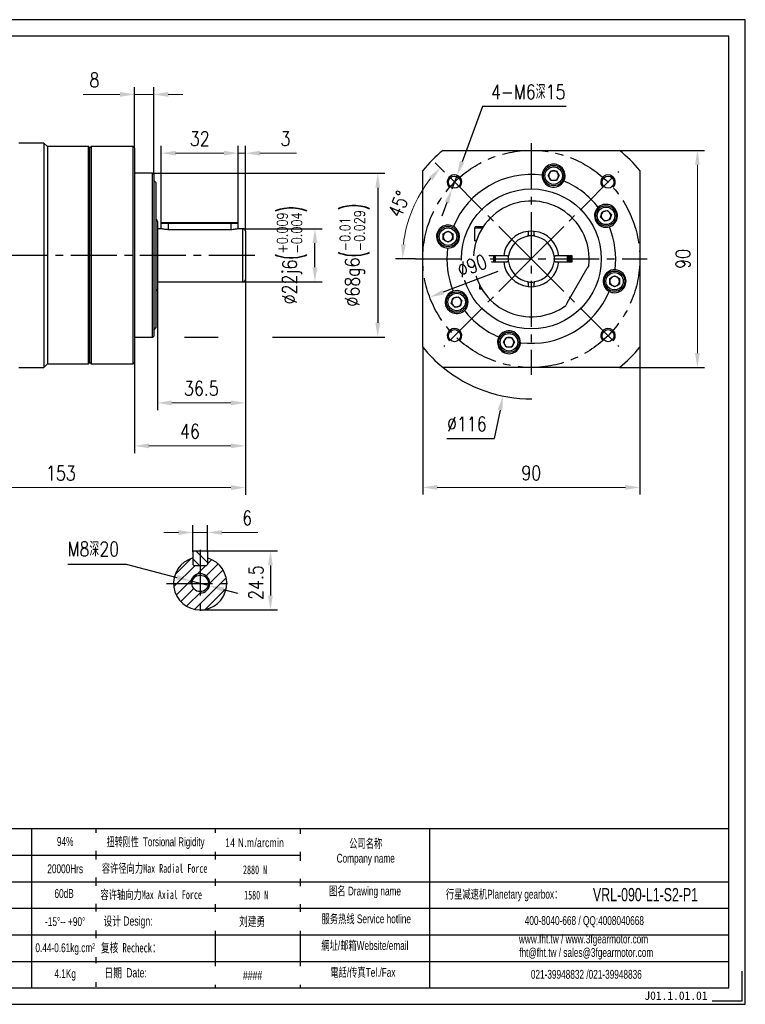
# Model space of a CAD drawing. Header units: millimetres. Extents: x 2126 to 2703, y 267 to 675.
# Tile 3 of 3: x 2403 to 2703, y 267 to 675. Entities that reach past the tile are written whole.
import ezdxf

# ---------------------------------------------------------------- set-up
doc = ezdxf.new("R2010")
doc.units = ezdxf.units.MM
doc.linetypes.add('CENTER2', pattern=[28.575, 19.05, -3.175, 3.175, -3.175])
for name, color, linetype in [('1轮廓实线层', 7, 'Continuous'), ('2细线层', 4, 'Continuous'), ('3中心线层', 1, 'CENTER2'), ('5剖面线层', 2, 'Continuous'), ('6文字层', 3, 'Continuous'), ('7标注层', 4, 'Continuous'), ('SLD-0', 7, 'Continuous'), ('图框_外框线', 7, 'Continuous')]:
    doc.layers.add(name, color=color, linetype=linetype)
doc.styles.add('TH_GBDIM', font='romans.shx', dxfattribs={"width": 0.8, "bigfont": 'gbcbig.shx'})
doc.styles.add('标准', font='arial.ttf', dxfattribs={"width": 0.667})
doc.styles.add('样式 1', font='txt')
doc.dimstyles.new('TH_GBDIM', dxfattribs={"dimscale": 6, "dimtxt": 4.5, "dimasz": 3, "dimexe": 2, "dimexo": 0, "dimgap": 1.5, "dimtad": 1, "dimdec": 1, "dimdsep": 46, "dimtxsty": 'TH_GBDIM', "dimcen": 2.5, "dimclrd": 130, "dimclre": 130, "dimclrt": 3, "dimadec": 0, "dimazin": 0, "dimtfac": 0.714286, "dimtdec": 1, "dimtmove": 0, "dimatfit": 3, "dimfxl": 1, "dimtzin": 0, "dimlwd": -1, "dimlwe": -1, "dimarcsym": 0})

# ---------------------------------------------------------------- blocks, each defined once
blk = doc.blocks.new('*D7')
at = {"layer": '7标注层', "color": 130}
for p, q in [((2422.58, 448.99), (2446.68, 448.99)), ((2446.68, 448.99), (2467.74, 443.48)), ((2481.28, 439.94), (2473.54, 441.96)), ((2487.09, 438.42), (2492.89, 436.9))]:
    blk.add_line(p, q, dxfattribs=at)
for points in [[(2467.49, 442.51), (2467.99, 444.45), (2473.54, 441.96)], [(2487.34, 439.39), (2486.83, 437.45), (2481.28, 439.94)]]:
    blk.add_solid(points, dxfattribs=at)
at = {"layer": 'Defpoints', "color": 0}
for p in [(2473.54, 441.96), (2481.28, 439.94)]:
    blk.add_point(p, dxfattribs=at)
at = {"layer": '7标注层', "color": 3, "insert": (2433.13, 455.22), "char_height": 6, "attachment_point": 5, "style": 'TH_GBDIM'}
blk.add_mtext('{M8深20}{}{}', dxfattribs=at)
blk = doc.blocks.new('*D8')
at = {"layer": '7标注层', "color": 130, "lineweight": 13}
for p, q in [((2468.41, 462.08), (2462.41, 462.08)), ((2474.41, 462.08), (2480.41, 462.08)), ((2486.41, 462.08), (2501.39, 462.08))]:
    blk.add_line(p, q, dxfattribs=at)
at = {"layer": '7标注层', "color": 130}
for p, q in [((2474.41, 454.05), (2474.41, 465.08)), ((2480.41, 454.05), (2480.41, 465.08))]:
    blk.add_line(p, q, dxfattribs=at)
for points in [[(2468.41, 461.08), (2468.41, 463.08), (2474.41, 462.08)], [(2486.41, 463.08), (2486.41, 461.08), (2480.41, 462.08)]]:
    blk.add_solid(points, dxfattribs=at)
at = {"layer": 'Defpoints', "color": 0}
for p in [(2480.41, 462.08), (2474.41, 454.05), (2480.41, 454.05)]:
    blk.add_point(p, dxfattribs=at)
at = {"layer": '7标注层', "color": 3, "insert": (2496.9, 468.08), "char_height": 6, "attachment_point": 5, "style": 'TH_GBDIM'}
blk.add_mtext('6', dxfattribs=at)
blk = doc.blocks.new('*D9')
at = {"layer": '7标注层', "color": 130}
for p, q in [((2479.88, 454.45), (2509.54, 454.45)), ((2506.54, 448.45), (2506.54, 435.95)), ((2477.41, 429.95), (2509.54, 429.95))]:
    blk.add_line(p, q, dxfattribs=at)
for points in [[(2507.54, 448.45), (2505.54, 448.45), (2506.54, 454.45)], [(2505.54, 435.95), (2507.54, 435.95), (2506.54, 429.95)]]:
    blk.add_solid(points, dxfattribs=at)
at = {"layer": 'Defpoints', "color": 0}
for p in [(2479.88, 454.45), (2477.41, 429.95), (2506.54, 429.95)]:
    blk.add_point(p, dxfattribs=at)
at = {"layer": '7标注层', "color": 3, "insert": (2500.54, 441.32), "char_height": 6, "attachment_point": 5, "rotation": 90, "style": 'TH_GBDIM'}
blk.add_mtext('24.5', dxfattribs=at)
blk = doc.blocks.new('*U5')
at = {"layer": '3中心线层'}
blk.add_line((-18.12, -18.12), (18.12, 18.12), dxfattribs=at)
blk = doc.blocks.new('*U4')
at = {"layer": '1轮廓实线层', "color": 0, "linetype": 'ByBlock', "lineweight": -2, "transparency": 16777216}
for p, rotation in [((2055.7, 7340.05), 90), ((2055.7, 7303.8), 180), ((2091.95, 7303.8), 270)]:
    blk.add_blockref('*U5', p, dxfattribs=dict(at, rotation=rotation))
blk.add_blockref('*U5', (2091.95, 7340.05), dxfattribs=at)
blk = doc.blocks.new('*D10')
at = {"layer": '7标注层', "color": 130}
for p, q in [((2495.16, 587.98), (2528, 587.98)), ((2525, 571.98), (2525, 581.98)), ((2495.16, 565.98), (2528, 565.98))]:
    blk.add_line(p, q, dxfattribs=at)
for points in [[(2526, 581.98), (2524, 581.98), (2525, 587.98)], [(2524, 571.98), (2526, 571.98), (2525, 565.98)]]:
    blk.add_solid(points, dxfattribs=at)
at = {"layer": 'Defpoints', "color": 0}
for p in [(2495.16, 587.98), (2525, 587.98), (2495.16, 565.98)]:
    blk.add_point(p, dxfattribs=at)
at = {"layer": '7标注层', "color": 3, "insert": (2515.48, 576.98), "char_height": 6, "attachment_point": 5, "rotation": 90, "style": 'TH_GBDIM'}
blk.add_mtext('{\\A1;{%%c22}{}{j6\\H0.7143x;{\\H2x;\\W0.5;(}\\S+0.009^ -0.004;{\\H2x;\\W0.5;)}}}', dxfattribs=at)
blk = doc.blocks.new('*D11')
at = {"layer": '7标注层', "color": 130}
for p, q in [((2458.16, 610.98), (2554.04, 610.98)), ((2551.04, 604.98), (2551.04, 548.98)), ((2470.91, 542.98), (2484.91, 542.98)), ((2507.41, 542.98), (2554.04, 542.98))]:
    blk.add_line(p, q, dxfattribs=at)
for points in [[(2552.04, 604.98), (2550.04, 604.98), (2551.04, 610.98)], [(2550.04, 548.98), (2552.04, 548.98), (2551.04, 542.98)]]:
    blk.add_solid(points, dxfattribs=at)
at = {"layer": 'Defpoints', "color": 0}
for p in [(2458.16, 610.98), (2457.66, 542.98), (2551.04, 542.98)]:
    blk.add_point(p, dxfattribs=at)
at = {"layer": '7标注层', "color": 3, "insert": (2541.53, 576.98), "char_height": 6, "attachment_point": 5, "rotation": 90, "style": 'TH_GBDIM'}
blk.add_mtext('{\\A1;{%%c68}{}{g6\\H0.7143x;{\\H2x;\\W0.5;(}\\S-0.01^ -0.029;{\\H2x;\\W0.5;)}}}', dxfattribs=at)
blk = doc.blocks.new('*D12')
at = {"layer": '7标注层', "color": 130}
for p, q in [((2496.16, 566.98), (2496.16, 512.78)), ((2459.66, 562.98), (2459.66, 512.78))]:
    blk.add_line(p, q, dxfattribs=at)
at = {"layer": '7标注层', "color": 130, "lineweight": 13}
blk.add_line((2490.16, 515.78), (2465.66, 515.78), dxfattribs=at)
at = {"layer": '7标注层', "color": 130}
for points in [[(2465.66, 516.78), (2465.66, 514.78), (2459.66, 515.78)], [(2490.16, 514.78), (2490.16, 516.78), (2496.16, 515.78)]]:
    blk.add_solid(points, dxfattribs=at)
at = {"layer": 'Defpoints', "color": 0}
for p in [(2496.16, 566.98), (2459.66, 562.98), (2459.66, 515.78)]:
    blk.add_point(p, dxfattribs=at)
at = {"layer": '7标注层', "color": 3, "insert": (2477.91, 521.78), "char_height": 6, "attachment_point": 5, "style": 'TH_GBDIM'}
blk.add_mtext('36.5', dxfattribs=at)
blk = doc.blocks.new('*D13')
at = {"layer": '7标注层', "color": 130}
for p, q in [((2496.16, 566.91), (2496.16, 494.98)), ((2450.16, 532.48), (2450.16, 494.98))]:
    blk.add_line(p, q, dxfattribs=at)
at = {"layer": '7标注层', "color": 130, "lineweight": 13}
blk.add_line((2490.16, 497.98), (2456.16, 497.98), dxfattribs=at)
at = {"layer": '7标注层', "color": 130}
for points in [[(2456.16, 498.98), (2456.16, 496.98), (2450.16, 497.98)], [(2490.16, 496.98), (2490.16, 498.98), (2496.16, 497.98)]]:
    blk.add_solid(points, dxfattribs=at)
at = {"layer": 'Defpoints', "color": 0}
for p in [(2496.16, 566.91), (2450.16, 532.48), (2450.16, 497.98)]:
    blk.add_point(p, dxfattribs=at)
at = {"layer": '7标注层', "color": 3, "insert": (2473.16, 503.98), "char_height": 6, "attachment_point": 5, "style": 'TH_GBDIM'}
blk.add_mtext('46', dxfattribs=at)
blk = doc.blocks.new('*D14')
at = {"layer": '7标注层', "color": 130}
for p, q in [((2450.16, 621.48), (2450.16, 646.62)), ((2458.16, 610.48), (2458.16, 646.62))]:
    blk.add_line(p, q, dxfattribs=at)
at = {"layer": '7标注层', "color": 130, "lineweight": 13}
for p, q in [((2444.16, 643.62), (2428.96, 643.62)), ((2458.16, 643.62), (2450.16, 643.62)), ((2464.16, 643.62), (2470.16, 643.62))]:
    blk.add_line(p, q, dxfattribs=at)
at = {"layer": '7标注层', "color": 130}
for points in [[(2444.16, 642.62), (2444.16, 644.62), (2450.16, 643.62)], [(2464.16, 644.62), (2464.16, 642.62), (2458.16, 643.62)]]:
    blk.add_solid(points, dxfattribs=at)
at = {"layer": 'Defpoints', "color": 0}
for p in [(2450.16, 643.62), (2450.16, 621.48), (2458.16, 610.48)]:
    blk.add_point(p, dxfattribs=at)
at = {"layer": '7标注层', "color": 3, "insert": (2433.56, 649.62), "char_height": 6, "attachment_point": 5, "style": 'TH_GBDIM'}
blk.add_mtext('8', dxfattribs=at)
blk = doc.blocks.new('*D15')
at = {"layer": '7标注层', "color": 130}
for p, q in [((2461.23, 590.08), (2461.23, 622.27)), ((2493.23, 590.08), (2493.23, 622.27))]:
    blk.add_line(p, q, dxfattribs=at)
at = {"layer": '7标注层', "color": 130, "lineweight": 13}
blk.add_line((2467.23, 619.27), (2487.23, 619.27), dxfattribs=at)
at = {"layer": '7标注层', "color": 130}
for points in [[(2467.23, 620.27), (2467.23, 618.27), (2461.23, 619.27)], [(2487.23, 618.27), (2487.23, 620.27), (2493.23, 619.27)]]:
    blk.add_solid(points, dxfattribs=at)
at = {"layer": 'Defpoints', "color": 0}
for p in [(2493.23, 619.27), (2461.23, 590.08), (2493.23, 590.08)]:
    blk.add_point(p, dxfattribs=at)
at = {"layer": '7标注层', "color": 3, "insert": (2477.23, 625.27), "char_height": 6, "attachment_point": 5, "style": 'TH_GBDIM'}
blk.add_mtext('32', dxfattribs=at)
blk = doc.blocks.new('*D16')
at = {"layer": '7标注层', "color": 130}
for p, q in [((2493.23, 590.08), (2493.23, 622.27)), ((2496.16, 586.98), (2496.16, 622.27))]:
    blk.add_line(p, q, dxfattribs=at)
at = {"layer": '7标注层', "color": 130, "lineweight": 13}
for p, q in [((2487.23, 619.27), (2481.23, 619.27)), ((2496.16, 619.27), (2493.23, 619.27)), ((2502.16, 619.27), (2517.36, 619.27))]:
    blk.add_line(p, q, dxfattribs=at)
at = {"layer": '7标注层', "color": 130}
for points in [[(2487.23, 618.27), (2487.23, 620.27), (2493.23, 619.27)], [(2502.16, 620.27), (2502.16, 618.27), (2496.16, 619.27)]]:
    blk.add_solid(points, dxfattribs=at)
at = {"layer": 'Defpoints', "color": 0}
for p in [(2493.23, 619.27), (2493.23, 590.08), (2496.16, 586.98)]:
    blk.add_point(p, dxfattribs=at)
at = {"layer": '7标注层', "color": 3, "insert": (2512.76, 625.27), "char_height": 6, "attachment_point": 5, "style": 'TH_GBDIM'}
blk.add_mtext('{3}{}{}', dxfattribs=at)
blk = doc.blocks.new('*D17')
at = {"layer": '7标注层', "color": 130}
for p, q in [((2578.46, 611.69), (2574.85, 615.3)), ((2566.7, 575.45), (2558.34, 575.45))]:
    blk.add_line(p, q, dxfattribs=at)
at = {"layer": '7标注层', "color": 130, "lineweight": 13}
blk.add_arc((2614.7, 575.45), 53.37, 141.4451, 173.5549, dxfattribs=at)
at = {"layer": '7标注层', "color": 130}
for points in [[(2573.72, 608.04), (2572.23, 609.37), (2576.97, 613.18)], [(2560.68, 581.49), (2562.67, 581.38), (2561.34, 575.45)]]:
    blk.add_solid(points, dxfattribs=at)
at = {"layer": 'Defpoints', "color": 0}
for p in [(2578.46, 611.69), (2568.49, 602.13), (2566.7, 575.45), (2614.7, 575.45), (2675.2, 575.45)]:
    blk.add_point(p, dxfattribs=at)
at = {"layer": '7标注层', "color": 3, "insert": (2559.86, 598.16), "char_height": 6, "attachment_point": 5, "rotation": 67.5, "style": 'TH_GBDIM'}
blk.add_mtext('45%%d', dxfattribs=at)
blk = doc.blocks.new('*D18')
at = {"layer": '7标注层', "color": 130}
for p, q in [((2569.7, 538.85), (2569.7, 477.76)), ((2659.7, 538.85), (2659.7, 477.76))]:
    blk.add_line(p, q, dxfattribs=at)
at = {"layer": '7标注层', "color": 130, "lineweight": 13}
blk.add_line((2575.7, 480.76), (2653.7, 480.76), dxfattribs=at)
at = {"layer": '7标注层', "color": 130}
for points in [[(2575.7, 481.76), (2575.7, 479.76), (2569.7, 480.76)], [(2653.7, 479.76), (2653.7, 481.76), (2659.7, 480.76)]]:
    blk.add_solid(points, dxfattribs=at)
at = {"layer": 'Defpoints', "color": 0}
for p in [(2569.7, 538.85), (2659.7, 538.85), (2659.7, 480.76)]:
    blk.add_point(p, dxfattribs=at)
at = {"layer": '7标注层', "color": 3, "insert": (2614.7, 486.76), "char_height": 6, "attachment_point": 5, "style": 'TH_GBDIM'}
blk.add_mtext('90', dxfattribs=at)
blk = doc.blocks.new('*D19')
at = {"layer": '7标注层', "color": 130}
for p, q in [((2651.3, 620.45), (2686.58, 620.45)), ((2651.3, 530.45), (2686.58, 530.45))]:
    blk.add_line(p, q, dxfattribs=at)
at = {"layer": '7标注层', "color": 130, "lineweight": 13}
blk.add_line((2683.58, 536.45), (2683.58, 614.45), dxfattribs=at)
at = {"layer": '7标注层', "color": 130}
for points in [[(2684.58, 614.45), (2682.58, 614.45), (2683.58, 620.45)], [(2682.58, 536.45), (2684.58, 536.45), (2683.58, 530.45)]]:
    blk.add_solid(points, dxfattribs=at)
at = {"layer": 'Defpoints', "color": 0}
for p in [(2651.3, 620.45), (2683.58, 620.45), (2651.3, 530.45)]:
    blk.add_point(p, dxfattribs=at)
at = {"layer": '7标注层', "color": 3, "insert": (2677.58, 575.45), "char_height": 6, "attachment_point": 5, "rotation": 90, "style": 'TH_GBDIM'}
blk.add_mtext('90', dxfattribs=at)
blk = doc.blocks.new('*D20')
at = {"layer": '7标注层', "color": 130}
for p in [(2601.75, 512.77), (2579.63, 501.02)]:
    blk.add_line(p, (2599.32, 501.02), dxfattribs=at)
blk.add_arc((2614.7, 575.45), 58, 230.8833, 270.1957, dxfattribs=at)
blk.add_solid([(2602.73, 512.57), (2600.77, 512.97), (2602.96, 518.65)], dxfattribs=at)
at = {"layer": 'Defpoints', "color": 0}
for p in [(2626.45, 632.24), (2602.96, 518.65)]:
    blk.add_point(p, dxfattribs=at)
at = {"layer": '7标注层', "color": 3, "insert": (2587.98, 507.02), "char_height": 6, "attachment_point": 5, "style": 'TH_GBDIM'}
blk.add_mtext('{∅116}{}{}', dxfattribs=at)
blk = doc.blocks.new('*D21')
at = {"layer": '7标注层', "color": 130}
for p, q in [((2594.51, 638.6), (2586.02, 615.7)), ((2629.19, 638.6), (2594.51, 638.6)), ((2581.84, 604.45), (2583.93, 610.08)), ((2579.75, 598.83), (2577.67, 593.2))]:
    blk.add_line(p, q, dxfattribs=at)
for points in [[(2585.08, 616.05), (2586.95, 615.35), (2583.93, 610.08)], [(2580.69, 598.48), (2578.82, 599.18), (2581.84, 604.45)]]:
    blk.add_solid(points, dxfattribs=at)
at = {"layer": 'Defpoints', "color": 0}
for p in [(2583.93, 610.08), (2581.84, 604.45)]:
    blk.add_point(p, dxfattribs=at)
at = {"layer": '7标注层', "color": 3, "insert": (2613.43, 644.66), "char_height": 6, "attachment_point": 5, "style": 'TH_GBDIM'}
blk.add_mtext('4-M6深15{}', dxfattribs=at)
blk = doc.blocks.new('*D25')
at = {"layer": '7标注层', "color": 130}
for p, q in [((2496.16, 566.91), (2496.16, 477.66)), ((2343.16, 532.38), (2343.16, 477.66))]:
    blk.add_line(p, q, dxfattribs=at)
at = {"layer": '7标注层', "color": 130, "lineweight": 13}
blk.add_line((2349.16, 480.66), (2490.16, 480.66), dxfattribs=at)
at = {"layer": '7标注层', "color": 130}
for points in [[(2349.16, 481.66), (2349.16, 479.66), (2343.16, 480.66)], [(2490.16, 479.66), (2490.16, 481.66), (2496.16, 480.66)]]:
    blk.add_solid(points, dxfattribs=at)
at = {"layer": 'Defpoints', "color": 0}
for p in [(2496.16, 566.91), (2343.16, 532.38), (2496.16, 480.66)]:
    blk.add_point(p, dxfattribs=at)
at = {"layer": '7标注层', "color": 3, "insert": (2419.66, 486.66), "char_height": 6, "attachment_point": 5, "style": 'TH_GBDIM'}
blk.add_mtext('153', dxfattribs=at)
blk = doc.blocks.new('*D28')
at = {"layer": '7标注层', "color": 130}
blk.add_line((2600.78, 570.19), (2578.21, 561.68), dxfattribs=at)
blk.add_solid([(2577.86, 562.62), (2578.57, 560.75), (2572.6, 559.57)], dxfattribs=at)
at = {"layer": 'Defpoints', "color": 0}
for p in [(2656.81, 591.32), (2572.6, 559.57)]:
    blk.add_point(p, dxfattribs=at)
at = {"layer": '7标注层', "color": 3, "insert": (2590.18, 572.61), "char_height": 6, "attachment_point": 5, "rotation": 20.6615, "style": 'TH_GBDIM'}
blk.add_mtext('∅90', dxfattribs=at)

msp = doc.modelspace()

# ---------------------------------------------------------------- hatches: boundary and pattern name
at = {"layer": '5剖面线层'}
h = msp.add_hatch(dxfattribs=at)
h.set_pattern_fill('ANSI31', color=256, angle=90)
h.set_pattern_definition([(135, (1369.3968, 213.6165), (-2.245064, -2.245064), [])])
h.paths.add_polyline_path([(2480.41, 454.05), (2480.01, 454.45), (2477.41, 454.45), (2477.41, 448.45), (2480.01, 448.45), (2480.41, 448.85)])
h.paths.add_polyline_path([(2477.41, 454.45), (2474.81, 454.45), (2474.41, 454.05), (2474.41, 448.85), (2474.81, 448.45), (2477.41, 448.45)])
h = msp.add_hatch(dxfattribs=at)
h.set_pattern_fill('ANSI31', color=256)
h.set_pattern_definition([(45, (1369.3968, 213.6165), (-2.245064, 2.245064), [])])
h.paths.add_polyline_path([(2480.41, 451.53), (2480.41, 448.85), (2480.01, 448.45), (2477.41, 448.45), (2477.41, 444.95, -0.414214), (2481.41, 440.95), (2488.41, 440.95, 0.335437)])
h.paths.add_polyline_path([(2488.41, 440.95), (2481.41, 440.95, -0.414214), (2477.41, 436.95), (2477.41, 429.95, 0.414214)])
h.paths.add_polyline_path([(2477.41, 436.95), (2477.41, 437.55, -0.414214), (2474.01, 440.95), (2466.41, 440.95, 0.414214), (2477.41, 429.95)])
h.paths.add_polyline_path([(2477.41, 448.45), (2474.81, 448.45), (2474.41, 448.85), (2474.41, 451.53, 0.335437), (2466.41, 440.95), (2473.41, 440.95, -0.414214), (2477.41, 444.95)])
h.paths.add_polyline_path([(2477.41, 444.95), (2477.41, 444.35, -0.414214), (2480.81, 440.95), (2481.41, 440.95, 0.414214)], flags=17)
h.paths.add_polyline_path([(2477.41, 444.35), (2477.41, 444.95, 0.414214), (2473.41, 440.95), (2474.01, 440.95, -0.414214)], flags=17)
h.paths.add_polyline_path([(2481.41, 440.95), (2480.81, 440.95, -0.414214), (2477.41, 437.55), (2477.41, 436.95, 0.414214)], flags=17)

# ---------------------------------------------------------------- linework, layer by layer
at = {"layer": '1轮廓实线层', "linetype": 'Continuous', "lineweight": 30}
for p, q in [((2412.66, 623.48), (2402.16, 623.48)), ((2414.16, 621.98), (2412.66, 623.48)), ((2412.66, 623.48), (2412.66, 530.48)), ((2431.16, 621.98), (2414.16, 621.98)), ((2414.16, 621.98), (2414.16, 531.98)), ((2431.66, 621.48), (2431.16, 621.98)), ((2431.16, 531.98), (2431.16, 621.98)), ((2432.16, 621.98), (2431.66, 621.48)), ((2431.66, 532.48), (2431.66, 621.48)), ((2449.66, 621.98), (2432.16, 621.98)), ((2432.16, 621.98), (2432.16, 531.98)), ((2450.16, 621.48), (2449.66, 621.98)), ((2449.66, 576.98), (2449.66, 621.98)), ((2450.16, 621.48), (2450.16, 576.98)), ((2578.11, 620.45), (2651.3, 620.45)), ((2457.66, 610.98), (2450.16, 610.98)), ((2458.16, 610.48), (2457.66, 610.98)), ((2457.66, 576.98), (2457.66, 610.98)), ((2458.16, 610.48), (2458.16, 576.98)), ((2569.7, 538.85), (2569.7, 612.04)), ((2619.24, 610.55), (2619.21, 610.15)), ((2621.65, 609.98), (2622.8, 611.98)), ((2622.8, 607.98), (2621.65, 609.98)), ((2622.8, 611.98), (2625.11, 611.98)), ((2625.11, 611.98), (2626.27, 609.98)), ((2626.27, 609.98), (2625.11, 607.98)), ((2628.16, 607.76), (2628.33, 608.12)), ((2659.7, 612.04), (2659.7, 538.85)), ((2459.16, 606.98), (2458.16, 607.98)), ((2459.16, 576.98), (2459.16, 606.98)), ((2625.11, 607.98), (2622.8, 607.98)), ((2642.74, 597.06), (2642.43, 596.8)), ((2643.43, 592.72), (2644.03, 594.95)), ((2645.07, 591.09), (2643.43, 592.72)), ((2644.03, 594.95), (2646.26, 595.55)), ((2646.26, 595.55), (2647.9, 593.92)), ((2647.9, 593.92), (2647.3, 591.69)), ((2459.66, 590.98), (2459.66, 576.98)), ((2461.16, 587.98), (2459.66, 587.98)), ((2461.56, 590.48), (2461.16, 590.08)), ((2461.16, 590.08), (2461.16, 587.98)), ((2464.16, 590.08), (2461.16, 590.08)), ((2461.56, 590.48), (2464.16, 590.48)), ((2464.16, 590.48), (2490.16, 590.48)), ((2464.16, 590.08), (2464.16, 590.48)), ((2490.16, 590.08), (2464.16, 590.08)), ((2464.16, 590.08), (2464.16, 587.56)), ((2490.16, 590.48), (2492.76, 590.48)), ((2490.16, 590.48), (2490.16, 590.08)), ((2493.16, 590.08), (2490.16, 590.08)), ((2490.16, 590.08), (2490.16, 587.56)), ((2493.16, 590.08), (2492.76, 590.48)), ((2493.16, 587.98), (2493.16, 590.08)), ((2495.16, 587.98), (2493.16, 587.98)), ((2495.16, 576.98), (2495.16, 587.98)), ((2582.39, 588.9), (2582.03, 589.07)), ((2591.2, 588.2), (2591.2, 582.95)), ((2594.37, 588.2), (2591.2, 588.2)), ((2591.95, 588.95), (2594.86, 588.95)), ((2647.3, 591.69), (2645.07, 591.09)), ((2647.06, 588.78), (2647.44, 588.92)), ((2490.16, 587.56), (2464.16, 587.56)), ((2496.16, 586.98), (2496.16, 576.98)), ((2578.17, 585.85), (2580.17, 587.01)), ((2578.17, 583.54), (2578.17, 585.85)), ((2580.17, 582.39), (2578.17, 583.54)), ((2580.17, 587.01), (2582.17, 585.85)), ((2582.17, 583.54), (2580.17, 582.39)), ((2582.17, 585.85), (2582.17, 583.54)), ((2613.45, 586.88), (2613.45, 586.47)), ((2613.45, 586.47), (2613.45, 585.45)), ((2615.95, 586.47), (2615.95, 586.88)), ((2615.95, 585.45), (2615.95, 586.47)), ((2579.6, 579.98), (2580, 579.95)), ((2591.91, 582.95), (2591.2, 582.95)), ((2449.66, 531.98), (2449.66, 576.98)), ((2450.16, 576.98), (2450.16, 532.48)), ((2457.66, 542.98), (2457.66, 576.98)), ((2458.16, 576.98), (2458.16, 543.48)), ((2459.16, 546.98), (2459.16, 576.98)), ((2459.66, 576.98), (2459.66, 562.98)), ((2495.16, 565.98), (2495.16, 576.98)), ((2496.16, 576.98), (2496.16, 566.98)), ((2591.24, 576.7), (2590.74, 576.7)), ((2602.77, 576.7), (2591.24, 576.7)), ((2593.2, 576.7), (2593.2, 574.2)), ((2599.2, 574.2), (2599.2, 576.7)), ((2599.41, 576.7), (2599.35, 575.45)), ((2599.35, 575.45), (2599.41, 574.2)), ((2603.27, 576.7), (2602.77, 576.7)), ((2603.68, 576.7), (2603.27, 576.7)), ((2604.71, 576.7), (2603.68, 576.7)), ((2625.73, 576.7), (2624.7, 576.7)), ((2626.14, 576.7), (2625.73, 576.7)), ((2626.64, 576.7), (2626.14, 576.7)), ((2631.7, 576.7), (2626.64, 576.7)), ((2631.7, 574.2), (2631.7, 576.7)), ((2590.74, 574.2), (2591.24, 574.2)), ((2591.24, 574.2), (2602.77, 574.2)), ((2602.77, 574.2), (2603.27, 574.2)), ((2603.27, 574.2), (2603.68, 574.2)), ((2603.68, 574.2), (2604.71, 574.2)), ((2624.7, 574.2), (2625.73, 574.2)), ((2625.73, 574.2), (2626.14, 574.2)), ((2626.14, 574.2), (2626.64, 574.2)), ((2626.64, 574.2), (2631.7, 574.2)), ((2629.63, 557.29), (2637.89, 571.6)), ((2638.55, 572.75), (2637.89, 571.6)), ((2647.24, 567.35), (2649.24, 568.5)), ((2647.24, 565.04), (2647.24, 567.35)), ((2649.24, 568.5), (2651.24, 567.35)), ((2649.81, 570.91), (2649.41, 570.94)), ((2651.24, 567.35), (2651.24, 565.04)), ((2459.66, 565.98), (2495.16, 565.98)), ((2593.2, 564.78), (2593.2, 563.2)), ((2593.2, 563.2), (2593.45, 562.95)), ((2593.2, 563.2), (2594.07, 563.2)), ((2613.45, 565.45), (2613.45, 564.42)), ((2613.45, 564.42), (2613.45, 564.01)), ((2615.95, 564.42), (2615.95, 565.45)), ((2615.95, 564.01), (2615.95, 564.42)), ((2649.24, 563.88), (2647.24, 565.04)), ((2651.24, 565.04), (2649.24, 563.88)), ((2581.51, 556.97), (2582.11, 559.2)), ((2582.34, 562.11), (2581.97, 561.98)), ((2582.11, 559.2), (2584.34, 559.8)), ((2584.34, 559.8), (2585.97, 558.17)), ((2594.22, 562.95), (2593.45, 562.95)), ((2647.02, 561.99), (2647.38, 561.82)), ((2583.15, 555.34), (2581.51, 556.97)), ((2585.38, 555.94), (2583.15, 555.34)), ((2585.97, 558.17), (2585.38, 555.94)), ((2629.63, 557.29), (2628.96, 556.14)), ((2586.67, 553.83), (2586.98, 554.09)), ((2458.16, 545.98), (2459.16, 546.98)), ((2450.16, 542.98), (2457.66, 542.98)), ((2457.66, 542.98), (2458.16, 543.48)), ((2601.25, 543.13), (2601.08, 542.77)), ((2603.14, 540.91), (2604.3, 542.91)), ((2604.3, 542.91), (2606.61, 542.91)), ((2606.61, 542.91), (2607.76, 540.91)), ((2604.3, 538.91), (2603.14, 540.91)), ((2606.61, 538.91), (2604.3, 538.91)), ((2607.76, 540.91), (2606.61, 538.91)), ((2610.17, 540.34), (2610.2, 540.74)), ((2412.66, 530.48), (2414.16, 531.98)), ((2414.16, 531.98), (2431.16, 531.98)), ((2431.16, 531.98), (2431.66, 532.48)), ((2431.66, 532.48), (2432.16, 531.98)), ((2432.16, 531.98), (2449.66, 531.98)), ((2449.66, 531.98), (2450.16, 532.48)), ((2402.16, 530.48), (2412.66, 530.48)), ((2651.3, 530.45), (2578.11, 530.45))]:
    msp.add_line(p, q, dxfattribs=at)
at = {"layer": '1轮廓实线层'}
for p, q in [((2474.81, 454.45), (2474.41, 454.05)), ((2474.41, 454.05), (2474.41, 448.85)), ((2474.81, 454.45), (2480.01, 454.45)), ((2480.41, 454.05), (2480.01, 454.45)), ((2480.41, 454.05), (2480.41, 448.85)), ((2474.41, 448.85), (2474.81, 448.45)), ((2474.81, 448.45), (2480.01, 448.45)), ((2480.01, 448.45), (2480.41, 448.85))]:
    msp.add_line(p, q, dxfattribs=at)
at = {"layer": '1轮廓实线层', "linetype": 'Continuous', "lineweight": 30, "flags": 128}
for points in [[(2615.95, 586.88), (2614.7, 586.95), (2613.45, 586.88)], [(2630, 574.2), (2630.05, 575.45), (2630, 576.7)], [(2613.45, 564.01), (2614.7, 563.95), (2615.95, 564.01)]]:
    msp.add_lwpolyline(points, dxfattribs=at)
at = {"layer": '1轮廓实线层', "linetype": 'Continuous', "lineweight": 30}
for centre, radius in [((2623.96, 609.98), 4.25), ((2623.96, 609.98), 3.62), ((2582.88, 607.27), 2.5), ((2646.52, 607.27), 2.5), ((2614.7, 575.45), 29), ((2645.67, 593.32), 4.25), ((2645.67, 593.32), 3.62), ((2580.17, 584.7), 4.25), ((2580.17, 584.7), 3.63), ((2649.24, 566.19), 4.25), ((2649.24, 566.19), 3.62), ((2583.74, 557.57), 4.25), ((2583.74, 557.57), 3.63), ((2582.88, 543.63), 2.5), ((2605.45, 540.91), 4.25), ((2605.45, 540.91), 3.63), ((2646.52, 543.63), 2.5)]:
    msp.add_circle(centre, radius, dxfattribs=at)
at = {"layer": '1轮廓实线层'}
msp.add_circle((2477.41, 440.95), 3.4, dxfattribs=at)
at = {"layer": '1轮廓实线层', "linetype": 'Continuous', "lineweight": 30}
for centre, radius, start, end in [((2614.7, 575.45), 58, 129.1167, 140.8833), ((2614.7, 575.45), 58, 39.1167, 50.8833), ((2623.96, 609.98), 4.75, 336.9662, 173.0338), ((2614.7, 575.45), 35, 82.6029, 157.3971), ((2623.96, 609.98), 4.75, 177.866, 332.134), ((2623.96, 609.98), 2, 150, 210), ((2623.96, 609.98), 2, 90, 150), ((2623.96, 609.98), 2, 210, 270), ((2623.96, 609.98), 2, 30, 90), ((2623.96, 609.98), 2, 270, 330), ((2623.96, 609.98), 2, 330, 30), ((2614.7, 575.45), 35, 37.6029, 67.3971), ((2614.7, 575.45), 24, 353.5565, 177.0145), ((2645.67, 593.32), 4.75, 132.866, 287.134), ((2645.67, 593.32), 4.75, 291.9662, 128.0338), ((2458.66, 590.98), 1, 0, 60), ((2645.67, 593.32), 2, 165, 225), ((2645.67, 593.32), 2, 105, 165), ((2645.67, 593.32), 2, 225, 285), ((2645.67, 593.32), 2, 45, 105), ((2645.67, 593.32), 2, 285, 345), ((2645.67, 593.32), 2, 345, 45), ((2495.16, 586.98), 1, 0, 90), ((2580.17, 584.7), 4.75, 66.9662, 263.0338), ((2580.17, 584.7), 4.75, 267.866, 62.134), ((2591.95, 588.2), 0.75, 90, 180), ((2614.7, 575.45), 35, 352.6029, 22.3971), ((2580.17, 584.7), 2, 120, 180), ((2580.17, 584.7), 2, 180, 240), ((2580.17, 584.7), 2, 60, 120), ((2580.17, 584.7), 2, 0, 60), ((2580.17, 584.7), 2, 300, 0), ((2614.7, 575.45), 11.5, 96.2401, 173.7599), ((2614.7, 575.45), 9.5, 97.5608, 172.4392), ((2614.7, 575.45), 9.6, 82.5184, 97.4816), ((2614.7, 575.45), 11.5, 6.2401, 83.7599), ((2614.7, 575.45), 9.5, 7.5608, 82.4392), ((2580.17, 584.7), 2, 240, 300), ((2614.7, 575.45), 35, 172.6029, 202.3971), ((2614.7, 575.45), 15, 175.2198, 184.7802), ((2614.7, 575.45), 9.6, 172.5184, 187.4816), ((2614.7, 575.45), 9.6, 352.5184, 7.4816), ((2614.7, 575.45), 15, 355.2198, 4.7802), ((2614.7, 575.45), 15.75, 355.4479, 4.5521), ((2614.7, 575.45), 16, 355.5192, 4.4808), ((2614.7, 575.45), 16.4, 355.6287, 4.3713), ((2614.7, 575.45), 17, 355.7833, 4.2167), ((2614.7, 575.45), 24, 182.9855, 306.4435), ((2614.7, 575.45), 11.5, 186.2401, 263.7599), ((2614.7, 575.45), 9.5, 187.5608, 262.4392), ((2614.7, 575.45), 11.5, 276.2401, 353.7599), ((2614.7, 575.45), 9.5, 277.5608, 352.4392), ((2649.24, 566.19), 4.75, 87.866, 242.134), ((2649.24, 566.19), 2, 120, 180), ((2649.24, 566.19), 4.75, 246.9662, 83.0338), ((2649.24, 566.19), 2, 60, 120), ((2649.24, 566.19), 2, 0, 60), ((2495.16, 566.98), 1, 270, 0), ((2614.7, 575.45), 9.6, 262.5184, 277.4816), ((2649.24, 566.19), 2, 180, 240), ((2649.24, 566.19), 2, 240, 300), ((2649.24, 566.19), 2, 300, 0), ((2458.66, 562.98), 1, 300, 0), ((2583.74, 557.57), 4.75, 111.9662, 308.0338), ((2583.74, 557.57), 2, 105, 165), ((2583.74, 557.57), 4.75, 312.866, 107.134), ((2583.74, 557.57), 2, 45, 105), ((2614.7, 575.45), 35, 262.6029, 337.3971), ((2583.74, 557.57), 2, 165, 225), ((2583.74, 557.57), 2, 225, 285), ((2583.74, 557.57), 2, 285, 345), ((2583.74, 557.57), 2, 345, 45), ((2614.7, 575.45), 35, 217.6029, 247.3971), ((2605.45, 540.91), 4.75, 156.9662, 353.0338), ((2605.45, 540.91), 4.75, 357.866, 152.134), ((2605.45, 540.91), 2, 90, 150), ((2605.45, 540.91), 2, 30, 90), ((2614.7, 575.45), 58, 219.1167, 230.8833), ((2605.45, 540.91), 2, 150, 210), ((2605.45, 540.91), 2, 210, 270), ((2605.45, 540.91), 2, 270, 330), ((2605.45, 540.91), 2, 330, 30), ((2614.7, 575.45), 58, 309.1167, 320.8833)]:
    msp.add_arc(centre, radius, start, end, dxfattribs=at)
at = {"layer": '1轮廓实线层'}
msp.add_arc((2477.41, 440.95), 11, 105.8266, 74.1734, dxfattribs=at)
at = {"layer": '1轮廓实线层', "linetype": 'Continuous', "lineweight": 30}
for points, knots in [([(2464.16, 587.56), (2463.83, 587.57), (2463.17, 587.59), (2462.29, 587.72), (2461.61, 587.86), (2461.21, 587.97), (2461.2, 587.97), (2461.2, 587.97)], [0, 0, 0, 0, 0.209353, 0.418514, 0.63263, 0.850273, 1, 1, 1, 1]), ([(2493.13, 587.97), (2493.14, 587.97), (2493.18, 587.98), (2492.93, 587.91), (2492.39, 587.79), (2491.58, 587.64), (2490.79, 587.57), (2490.3, 587.56), (2490.16, 587.56)], [0, 0, 0, 0, 0.062606, 0.269235, 0.478041, 0.693534, 0.910388, 1, 1, 1, 1]), ([(2613.45, 584.86), (2613.45, 584.95), (2613.45, 585.14), (2613.45, 585.34), (2613.45, 585.45)], [0, 0, 0, 0, 0.444848, 1, 1, 1, 1]), ([(2615.95, 585.45), (2615.95, 585.34), (2615.95, 585.14), (2615.95, 584.95), (2615.95, 584.86)], [0, 0, 0, 0, 0.555152, 1, 1, 1, 1]), ([(2604.71, 576.7), (2604.81, 576.7), (2605.01, 576.7), (2605.2, 576.7), (2605.29, 576.7)], [0, 0, 0, 0, 0.555152, 1, 1, 1, 1]), ([(2624.12, 576.7), (2624.21, 576.7), (2624.4, 576.7), (2624.6, 576.7), (2624.7, 576.7)], [0, 0, 0, 0, 0.444848, 1, 1, 1, 1]), ([(2605.29, 574.2), (2605.2, 574.2), (2605.01, 574.2), (2604.81, 574.2), (2604.71, 574.2)], [0, 0, 0, 0, 0.444848, 1, 1, 1, 1]), ([(2624.7, 574.2), (2624.6, 574.2), (2624.4, 574.2), (2624.21, 574.2), (2624.12, 574.2)], [0, 0, 0, 0, 0.555152, 1, 1, 1, 1]), ([(2613.45, 565.45), (2613.45, 565.55), (2613.45, 565.75), (2613.45, 565.94), (2613.45, 566.03)], [0, 0, 0, 0, 0.555152, 1, 1, 1, 1]), ([(2615.95, 566.03), (2615.95, 565.94), (2615.95, 565.75), (2615.95, 565.55), (2615.95, 565.45)], [0, 0, 0, 0, 0.444848, 1, 1, 1, 1])]:
    msp.add_open_spline(points, degree=3, knots=knots, dxfattribs=at)
at = {"layer": '2细线层'}
for centre, radius, start, end in [((2582.88, 607.27), 3, 315, 226.5918), ((2646.52, 607.27), 3, 315, 226.5918), ((2582.88, 543.63), 3, 315, 226.5918), ((2646.52, 543.63), 3, 315, 226.5918), ((2477.41, 440.95), 4, 270, 180)]:
    msp.add_arc(centre, radius, start, end, dxfattribs=at)
at = {"layer": '3中心线层'}
for p, q in [((2614.7, 623.45), (2614.7, 527.45)), ((2338.11, 576.98), (2502.66, 576.98)), ((2566.7, 575.45), (2662.7, 575.45)), ((2477.41, 454.95), (2477.41, 426.95)), ((2463.41, 440.95), (2491.41, 440.95))]:
    msp.add_line(p, q, dxfattribs=at)
msp.add_circle((2614.7, 575.45), 45, dxfattribs=at)
at = {"layer": 'SLD-0'}
msp.add_line((2407.49, 339.35), (2407.49, 273.4), dxfattribs=at)
at = {"layer": '图框_外框线'}
for p, q in [((2177.35, 339.35), (2696.57, 339.35)), ((2434.17, 339.35), (2434.17, 273.77)), ((2483.65, 339.35), (2483.65, 273.4)), ((2518.92, 339.35), (2518.92, 273.4)), ((2572.53, 339.35), (2572.53, 273.4)), ((2227.11, 328.35), (2518.92, 328.35)), ((2177.35, 317.34), (2696.57, 317.34)), ((2227.11, 306.34), (2696.57, 306.34)), ((2227.11, 295.33), (2696.57, 295.33)), ((2227.11, 284.33), (2696.57, 284.33))]:
    msp.add_line(p, q, dxfattribs=at)
at = {"layer": '图框_外框线', "color": 3}
msp.add_lwpolyline([(2126.38, 266.53), (2703.44, 266.53), (2703.44, 674.6), (2126.38, 674.6)], close=True, dxfattribs=at)
at = {"layer": '图框_外框线', "color": 3, "lineweight": 25}
msp.add_lwpolyline([(2160.72, 273.4), (2696.57, 273.4), (2696.57, 667.73), (2160.72, 667.73)], close=True, dxfattribs=at)
at = {"layer": '图框_外框线', "color": 3}
msp.add_lwpolyline([(2702.06, 280.27), (2702.06, 267.9), (2689.7, 267.9)], dxfattribs=at)

# ---------------------------------------------------------------- block references
at = {"layer": '1轮廓实线层'}
msp.add_blockref('*U4', (540.88, -6746.48), dxfattribs=at)

# ---------------------------------------------------------------- texts
at = {"layer": '6文字层', "insert": (2661.59, 271.86), "char_height": 3.5, "width": 43.3044, "attachment_point": 1, "style": '样式 1'}
msp.add_mtext('J01.1.01.01', dxfattribs=at)
at = {"layer": 'SLD-0', "color": 1, "attachment_point": 2, "style": '标准'}
for s, insert, char_height, width in [('94%', (2421.45, 335.84), 3.668, 46.9083), ('{\\fSimSun|b0|i0|c134|p2;公司名称}\\PCompany name', (2546.06, 335.01), 3.668, 46.9083), ('20000Hrs', (2421.45, 324.53), 3.668, 46.9083), ('60dB', (2421, 314.29), 3.668, 46.9083), ('{\\fSimSun|b0|i0|c134|p2;图名} Drawing name', (2545.76, 315.31), 3.668, 46.9083), ('  {\\fSimSun|b0|i0|c134|p2;行星减速机}Planetary gearbox{\\fSimSun|b0|i0|c134|p2;：}', (2602.48, 314), 3.668, 67.7255), ('\\pxt3.3345;{\\C256;VRL-090-L1-S2-P1}', (2662.06, 314.73), 5.5, 46.9083), ('-15%%D-- +90%%D', (2421.45, 302.63), 3.668, 46.9083), ('{\\fSimSun|b0|i0|c134|p2;服务热线} Service hotline', (2546.28, 303.78), 3.668, 46.9083), ('400-8040-668 / QQ:4008040668', (2636.7, 303.08), 3.668, 81.8656), ('www.fht.tw / www.3fgearmotor.com ', (2636.36, 295.44), 3.668, 61.8339), ('0.44-0.61kg.cm²', (2421.45, 291.81), 3.668, 46.9083), ('{\\fSimSun|b0|i0|c134|p2;網址}/{\\fSimSun|b0|i0|c134|p2;邮箱}Website/email', (2545.71, 292.73), 3.668, 46.9083), ('\\pxt12;fht@fht.tw / sales@3fgearmotor.com ', (2637.48, 289.85), 3.668, 77.9378), ('{\\fSimSun|b0|i0|c134|p2;電話}/{\\fSimSun|b0|i0|c134|p2;传真}Tel./Fax', (2544.89, 281.59), 3.668, 46.9083), ('4.1Kg', (2421.45, 281.09), 3.668, 46.9083), ('021-39948832 /021-39948836 ', (2637.52, 280.79), 3.668, 46.9083)]:
    msp.add_mtext(s, dxfattribs=dict(at, insert=insert, char_height=char_height, width=width))

# ---------------------------------------------------------------- dimensions: what is measured, and where the dimension line sits
at = {"layer": '7标注层'}
for base, p1, p2, picture, middle in [((2450.16, 643.62), (2458.16, 610.48), (2450.16, 621.48), '*D14', (2433.56, 649.62)), ((2496.16, 480.66), (2343.16, 532.38), (2496.16, 566.91), '*D25', (2419.66, 486.66)), ((2480.41, 462.08), (2474.41, 454.05), (2480.41, 454.05), '*D8', (2496.9, 468.08))]:
    dim = msp.add_linear_dim(base=base, p1=p1, p2=p2, dimstyle='TH_GBDIM', override={"dimtxt": 1, "dimasz": 1, "dimexe": 0.5, "dimgap": 0.5, "dimlwd": 13}, dxfattribs=at)
    dim.commit()
    dim.dimension.update_dxf_attribs({"geometry": picture, "text_midpoint": middle})
for p1, p2, text, override, picture, middle in [((2581.84, 604.45), (2583.93, 610.08), '4-M<>深15{}', {"dimtxt": 1, "dimasz": 1, "dimgap": 0.5, "dimtoh": 1, "dimpost": '<>', "dimcen": 0, "dimtvp": 0.1}, '*D21', (2613.43, 638.6)), ((2481.28, 439.94), (2473.54, 441.96), '{M8深20}{}{}', {"dimtxt": 1, "dimasz": 1, "dimgap": 0.5, "dimtad": 1, "dimtih": 0, "dimtoh": 1, "dimdec": 1, "dimlfac": 1, "dimcen": 0, "dimse1": 0, "dimse2": 0, "dimsd1": 0, "dimsd2": 0, "dimtix": 0, "dimtofl": 1, "dimatfit": 3}, '*D7', (2446.68, 448.99))]:
    dim = msp.add_diameter_dim_2p(p1=p1, p2=p2, text=text, dimstyle='TH_GBDIM', override=override, dxfattribs=at)
    dim.commit()
    dim.dimension.update_dxf_attribs({"geometry": picture, "text_midpoint": middle, "dimtype": 163})
for base, p1, p2, picture, middle in [((2493.23, 619.27), (2461.23, 590.08), (2493.23, 590.08), '*D15', (2477.23, 619.27)), ((2450.16, 497.98), (2496.16, 566.91), (2450.16, 532.48), '*D13', (2473.16, 497.98)), ((2459.66, 515.78), (2496.16, 566.98), (2459.66, 562.98), '*D12', (2477.91, 515.78)), ((2659.7, 480.76), (2569.7, 538.85), (2659.7, 538.85), '*D18', (2614.7, 480.76))]:
    dim = msp.add_linear_dim(base=base, p1=p1, p2=p2, dimstyle='TH_GBDIM', override={"dimtxt": 1, "dimasz": 1, "dimexe": 0.5, "dimgap": 0.5, "dimlwd": 13}, dxfattribs=at)
    dim.commit()
    dim.dimension.update_dxf_attribs({"geometry": picture, "text_midpoint": middle, "dimtype": 160})
dim = msp.add_linear_dim(base=(2493.23, 619.27), p1=(2496.16, 586.98), p2=(2493.23, 590.08), text='{3}{}{}', dimstyle='TH_GBDIM', override={"dimtxt": 1, "dimasz": 1, "dimexe": 0.5, "dimgap": 0.5, "dimlwd": 13}, dxfattribs=at)
dim.commit()
dim.dimension.update_dxf_attribs({"geometry": '*D16', "text_midpoint": (2512.76, 619.27), "dimtype": 160})
dim = msp.add_diameter_dim_2p(p1=(2626.45, 632.24), p2=(2602.96, 518.65), text='{<>}{}{}', dimstyle='TH_GBDIM', override={"dimtxt": 1, "dimasz": 1, "dimgap": 0.5, "dimtih": 1, "dimtoh": 1, "dimcen": 0, "dimtofl": 0}, dxfattribs=at)
dim.commit()
dim.dimension.update_dxf_attribs({"geometry": '*D20', "text_midpoint": (2587.98, 507.02)})
for base, p1, p2, override, picture, middle in [((2683.58, 620.45), (2651.3, 530.45), (2651.3, 620.45), {"dimtxt": 1, "dimasz": 1, "dimexe": 0.5, "dimgap": 0.5, "dimlwd": 13}, '*D19', (2683.58, 575.45)), ((2506.54, 429.95), (2479.88, 454.45), (2477.41, 429.95), {"dimtxt": 1, "dimasz": 1, "dimexe": 0.5, "dimgap": 0.5}, '*D9', (2506.54, 441.32))]:
    dim = msp.add_linear_dim(base=base, p1=p1, p2=p2, angle=90, dimstyle='TH_GBDIM', override=override, dxfattribs=at)
    dim.commit()
    dim.dimension.update_dxf_attribs({"geometry": picture, "text_midpoint": middle, "dimtype": 160})
dim = msp.add_linear_dim(base=(2525, 587.98), p1=(2495.16, 565.98), p2=(2495.16, 587.98), angle=90, text='{\\A1;{%%c<>}{}{j6\\H0.7143x;{\\H2x;\\W0.5;(}\\S+0.009^ -0.004;{\\H2x;\\W0.5;)}}}', dimstyle='TH_GBDIM', override={"dimtxt": 1, "dimasz": 1, "dimexe": 0.5, "dimgap": 0.5, "dimtp": 0.009, "dimtm": 0.004, "dimtdec": 3, "dimtzin": 8}, dxfattribs=at)
dim.commit()
dim.dimension.update_dxf_attribs({"geometry": '*D10', "text_midpoint": (2525, 576.98), "dimtype": 160})
dim = msp.add_linear_dim(base=(2551.04, 542.98), p1=(2458.16, 610.98), p2=(2457.66, 542.98), angle=90, text='{\\A1;{%%c<>}{}{g6\\H0.7143x;{\\H2x;\\W0.5;(}\\S-0.01^ -0.029;{\\H2x;\\W0.5;)}}}', dimstyle='TH_GBDIM', override={"dimtxt": 1, "dimasz": 1, "dimexe": 0.5, "dimgap": 0.5, "dimtad": 1, "dimjust": 0, "dimdec": 1, "dimlfac": 1, "dimse1": 0, "dimse2": 0, "dimsd1": 0, "dimsd2": 0, "dimtp": -0.01, "dimtm": 0.029, "dimtdec": 3, "dimtzin": 8}, dxfattribs=at)
dim.commit()
dim.dimension.update_dxf_attribs({"geometry": '*D11', "text_midpoint": (2541.53, 576.98)})
dim = msp.add_angular_dim_2l(base=(2568.49, 602.13), line1=((2566.7, 575.45), (2675.2, 575.45)), line2=((2614.7, 575.45), (2578.46, 611.69)), dimstyle='TH_GBDIM', override={"dimtxt": 1, "dimasz": 1, "dimexe": 0.5, "dimgap": 0.5, "dimlwd": 13}, dxfattribs=at)
dim.commit()
dim.dimension.update_dxf_attribs({"geometry": '*D17', "text_midpoint": (2559.86, 598.16)})

# ---------------------------------------------------------------- next in the draw order: texts
at = {"layer": 'SLD-0', "color": 1, "attachment_point": 2, "style": '标准', "bg_fill": 2}
for s, insert, char_height, width in [('{\\T1.1;14 N.m/arcmin}', (2500.04, 335.33), 3.6721, 62.402), ('{\\f宋体|b0|i0|c134|p2;容许径向力Max Radial Force}', (2458.52, 324.69), 3.668, 62.3315), ('{\\fSimSun|b1|i0|c134|p2;刘建勇}', (2498.96, 302.82), 3.8513, 49.2537), ('{\\f宋体|b0|i0|c134|p2;复核 Recheck：}', (2448.66, 291.9), 3.8513, 49.2537), ('{\\f宋体|b0|i0|c134|p2;日期 }Date:', (2446.55, 281.52), 3.8513, 49.2537), ('####', (2499.14, 280.4), 3.851, 49.2537)]:
    msp.add_mtext(s, dxfattribs=dict(at, insert=insert, char_height=char_height, width=width))

# ---------------------------------------------------------------- next in the draw order: wipeouts: each hides what was drawn before it
msp.add_wipeout([(2584.42, 565.68), (2581.57, 573.26), (2596.3, 578.81), (2599.16, 571.23)]).dxf.layer = '1轮廓实线层'

# ---------------------------------------------------------------- next in the draw order: texts
for s, insert, char_height, width in [('{\\f宋体|b0|i0|c134|p2;\\W0.65;扭转刚性 \\fArial|b0|i0|c0|p34;Torsional Rigidity}', (2458.92, 335.7), 3.668, 62.3315), ('{\\fSimSun|b1|i0|c134|p2;2880 N}', (2500.17, 324.14), 3.668, 62.3315), ('{\\f宋体|b0|i0|c134|p2;容许轴向力Max Axial Force}', (2457.11, 313.79), 3.668, 62.3315), ('设计 \\fArial|b0|i0|c0|p2;Design:', (2447.52, 302.96), 3.8513, 49.2537)]:
    msp.add_mtext(s, dxfattribs=dict(at, insert=insert, char_height=char_height, width=width))

# ---------------------------------------------------------------- next in the draw order: dimensions: what is measured, and where the dimension line sits
at = {"layer": '7标注层'}
dim = msp.add_diameter_dim_2p(p1=(2656.81, 591.32), p2=(2572.6, 559.57), dimstyle='TH_GBDIM', override={"dimtxt": 1, "dimasz": 1, "dimexe": 0.5, "dimgap": 0.5}, dxfattribs=at)
dim.commit()
dim.dimension.update_dxf_attribs({"geometry": '*D28', "text_midpoint": (2592.3, 567), "dimtype": 163})

# ---------------------------------------------------------------- next in the draw order: texts
at = {"layer": 'SLD-0', "color": 1, "insert": (2500.63, 313.65), "char_height": 3.668, "width": 62.3315, "attachment_point": 2, "style": '标准', "bg_fill": 2}
msp.add_mtext('{\\fSimSun|b1|i0|c134|p2;1580 N}', dxfattribs=at)

doc.saveas('drawing.dxf')
